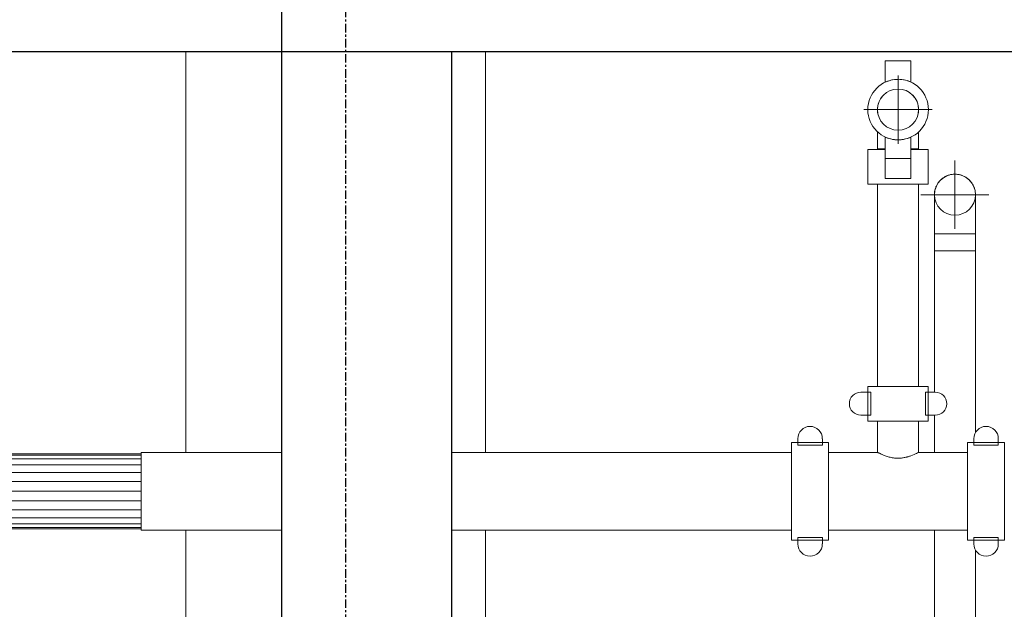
# Model space of a CAD drawing. Header units: millimetres. Extents: x 101535 to 192135, y -3968 to 17259.
# Tile 6 of 92: x 102886 to 104331, y -1168 to -303. Entities that reach past the tile are written whole.
import ezdxf

# ---------------------------------------------------------------- set-up
doc = ezdxf.new("R2010")
doc.units = ezdxf.units.MM
doc.linetypes.add('Linia siatki', pattern=[22.225, 12.7, -3.175, 3.175, -3.175])
for name, color, linetype, lineweight in [('A-COLS', 7, 'Continuous', 18), ('A-FLOR-LEVL', 7, 'Continuous', 30), ('A-GENM', 7, 'Continuous', 18), ('A-WALL', 7, 'Continuous', 25), ('P-PIPE', 7, 'Continuous', 18), ('P-PIPE-CNTR', 7, 'Continuous', 18), ('S-COLS', 7, 'Continuous', 18), ('S-GRID', 7, 'Continuous', 30)]:
    doc.layers.add(name, color=color, linetype=linetype, lineweight=lineweight)
doc.layers.add('A-FLOR', color=7, linetype='Continuous', lineweight=25, true_color=0x007f00)

# ---------------------------------------------------------------- blocks, each defined once
blk = doc.blocks.new('Bezpośredni kształt - SZ4-303150-Przekrój 29')
at = {"layer": 'A-GENM'}
for p, q in [((103130, -350), (103130, -938)), ((103130, -1052.3), (103130, -3550))]:
    blk.add_line(p, q, dxfattribs=at)
blk = doc.blocks.new('Bezpośredni kształt - SZ3-303246-Przekrój 29')
at = {"layer": 'A-GENM'}
for p, q in [((103130, -350), (103130, -938)), ((103130, -1052.3), (103130, -3550))]:
    blk.add_line(p, q, dxfattribs=at)
blk = doc.blocks.new('Bezpośredni kształt - IR 026-25_3D1_2025_09_11-303260-Przekrój 29')
at = {"layer": 'A-GENM'}
for p, q in [((102813.7, -940), (103064.6, -940)), ((102813.7, -941.9), (103064.6, -941.9)), ((102813.7, -947.4), (103064.6, -947.4)), ((102813.7, -956.1), (103064.6, -956.1)), ((102813.7, -967.5), (103064.6, -967.5)), ((102813.7, -980.8), (103064.6, -980.8)), ((102813.7, -995), (103064.6, -995)), ((102813.7, -1009.2), (103064.6, -1009.2)), ((102813.7, -1022.5), (103064.6, -1022.5)), ((102813.7, -1033.9), (103064.6, -1033.9)), ((102813.7, -1042.6), (103064.6, -1042.6)), ((102813.7, -1048.1), (103064.6, -1048.1)), ((103064.6, -1050), (102813.7, -1050))]:
    blk.add_line(p, q, dxfattribs=at)
blk = doc.blocks.new('Bezpośredni kształt - KRATA-303261-Przekrój 29')
blk.add_blockref('Bezpośredni kształt - IR 026-25_3D1_2025_09_11-303260-Przekrój 29', (0, 0))
blk = doc.blocks.new('Bezpośredni kształt - SZ1-303288-Przekrój 29')
at = {"layer": 'A-GENM'}
for p, q in [((103270.7, -350), (103270.7, -3550)), ((103520.7, -350), (103270.7, -350)), ((103520.7, -3550), (103520.7, -350))]:
    blk.add_line(p, q, dxfattribs=at)
blk = doc.blocks.new('Bezpośredni kształt - A7-303596-Przekrój 29')
at = {"layer": 'A-FLOR'}
blk.add_line((102813.7, -350), (109922.8, -350), dxfattribs=at)
blk = doc.blocks.new('Bezpośredni kształt - SL5-303115-Przekrój 29')
at = {"layer": 'A-COLS'}
for p, q in [((103570, -350), (103570, -938)), ((103570, -1052.3), (103570, -3550))]:
    blk.add_line(p, q, dxfattribs=at)
blk = doc.blocks.new('Bezpośredni kształt - Żelbet monolityczny 400 x 400-307094-Przekrój 29')
at = {"layer": 'S-COLS'}
for p, q in [((103570, -350), (103570, -938)), ((103570, -1052.3), (103570, -3550))]:
    blk.add_line(p, q, dxfattribs=at)
blk = doc.blocks.new('IR 026-25_3D1_2025_09_11_ifc-1-Przekrój 29')
at = {"layer": 'A-COLS', "lineweight": 18}
blk.add_blockref('Bezpośredni kształt - Żelbet monolityczny 400 x 400-307094-Przekrój 29', (0, 0), dxfattribs=at)
at = {"layer": 'A-FLOR', "lineweight": 18}
blk.add_blockref('Bezpośredni kształt - A7-303596-Przekrój 29', (0, 0), dxfattribs=at)
at = {"layer": 'A-GENM', "lineweight": 18}
for name in ['Bezpośredni kształt - SZ4-303150-Przekrój 29', 'Bezpośredni kształt - SZ3-303246-Przekrój 29', 'Bezpośredni kształt - SZ1-303288-Przekrój 29', 'Bezpośredni kształt - KRATA-303261-Przekrój 29']:
    blk.add_blockref(name, (0, 0), dxfattribs=at)
at = {"layer": 'S-COLS', "lineweight": 18}
blk.add_blockref('Bezpośredni kształt - SL5-303115-Przekrój 29', (0, 0), dxfattribs=at)
blk = doc.blocks.new('Elbow - Grooved - Standard-V39-Przekrój 29')
at = {"layer": 'P-PIPE', "color": 142, "true_color": 0x0080c0}
for p, q in [((104228.8, -617.4), (104228.8, -642.5)), ((104259, -617.4), (104228.8, -617.4)), ((104228.8, -617.4), (104259, -617.4)), ((104289.1, -617.4), (104259, -617.4)), ((104259, -617.4), (104289.1, -617.4)), ((104289.1, -642.5), (104289.1, -617.4)), ((104228.8, -642.5), (104259, -642.5)), ((104259, -642.5), (104289.1, -642.5))]:
    blk.add_line(p, q, dxfattribs=at)
at = {"layer": 'P-PIPE', "color": 142, "true_color": 0x0080c0, "flags": 128}
for points in [[(104228.8, -560), (104228.8, -558.8), (104228.9, -557.6), (104229, -556.4), (104229.2, -555.2), (104229.4, -554), (104229.7, -552.8), (104230, -551.7), (104230.4, -550.5), (104230.8, -549.4), (104231.2, -548.3), (104231.7, -547.2), (104232.2, -546.1), (104232.8, -545), (104233.4, -544), (104234.1, -543), (104234.8, -542), (104235.5, -541), (104236.3, -540.1), (104237.1, -539.2), (104238, -538.4), (104238.9, -537.5), (104239.8, -536.8), (104240.7, -536), (104241.7, -535.3), (104242.7, -534.6), (104243.7, -534), (104244.8, -533.4), (104245.8, -532.9), (104246.9, -532.3), (104248.1, -531.9), (104249.2, -531.5), (104250.3, -531.1), (104251.5, -530.8), (104252.7, -530.5), (104253.9, -530.3), (104255.1, -530.1), (104256.3, -530), (104257.5, -529.9), (104258.7, -529.8)], [(104259, -529.8), (104260.2, -529.9), (104261.4, -529.9), (104262.6, -530.1), (104263.8, -530.2), (104265, -530.4), (104266.2, -530.7), (104267.3, -531), (104268.5, -531.4), (104269.6, -531.8), (104270.7, -532.2), (104271.8, -532.7), (104272.9, -533.2), (104274, -533.8), (104275, -534.4), (104276, -535.1), (104277, -535.8), (104278, -536.5), (104278.9, -537.3), (104279.8, -538.1), (104280.6, -539), (104281.4, -539.9), (104282.2, -540.8), (104283, -541.7), (104283.7, -542.7), (104284.4, -543.7), (104285, -544.7), (104285.6, -545.8), (104286.1, -546.9), (104286.6, -548), (104287.1, -549.1), (104287.5, -550.2), (104287.9, -551.4), (104288.2, -552.5), (104288.5, -553.7), (104288.7, -554.9), (104288.9, -556.1), (104289, -557.3), (104289.1, -558.5), (104289.1, -559.7)], [(104228.8, -617.4), (104228.8, -615.1), (104228.8, -612.8), (104228.8, -610.5), (104228.8, -608.3), (104228.8, -606), (104228.8, -603.8), (104228.8, -601.5), (104228.8, -599.3), (104228.8, -597.2), (104228.8, -595), (104228.8, -593), (104228.8, -590.9), (104228.8, -588.9), (104228.8, -586.9), (104228.8, -585), (104228.8, -583.1), (104228.8, -581.3), (104228.8, -579.6), (104228.8, -577.9), (104228.8, -576.2), (104228.8, -574.7), (104228.8, -573.2), (104228.8, -571.7), (104228.8, -570.4), (104228.8, -569.1), (104228.8, -567.9), (104228.8, -566.8), (104228.8, -565.7), (104228.8, -564.8), (104228.8, -563.9), (104228.8, -563.1), (104228.8, -562.4), (104228.8, -561.8), (104228.8, -561.3), (104228.8, -560.8), (104228.8, -560.5), (104228.8, -560.2)], [(104289.1, -560.2), (104289.1, -560.4), (104289.1, -560.7), (104289.1, -561.1), (104289.1, -561.6), (104289.1, -562.2), (104289.1, -562.9), (104289.1, -563.7), (104289.1, -564.5), (104289.1, -565.5), (104289.1, -566.5), (104289.1, -567.6), (104289.1, -568.8), (104289.1, -570), (104289.1, -571.4), (104289.1, -572.8), (104289.1, -574.2), (104289.1, -575.8), (104289.1, -577.4), (104289.1, -579.1), (104289.1, -580.8), (104289.1, -582.6), (104289.1, -584.5), (104289.1, -586.4), (104289.1, -588.3), (104289.1, -590.3), (104289.1, -592.4), (104289.1, -594.5), (104289.1, -596.6), (104289.1, -598.8), (104289.1, -600.9), (104289.1, -603.2), (104289.1, -605.4), (104289.1, -607.6), (104289.1, -609.9), (104289.1, -612.2), (104289.1, -614.5), (104289.1, -616.8), (104289.1, -617.4)]]:
    blk.add_lwpolyline(points, dxfattribs=at)
blk = doc.blocks.new('Victaulic-EU-IPS-Tee-Reducing Tee-No 201 - Standard-2306285-Przekrój 29')
at = {"layer": 'P-PIPE', "color": 1, "true_color": 0xff0000}
for p, q in [((104145.3, -892), (104145.3, -938)), ((104205.7, -938), (104205.7, -892)), ((104145.3, -938), (104073.4, -938)), ((104277.6, -938), (104205.7, -938)), ((104073.4, -1052.3), (104277.6, -1052.3))]:
    blk.add_line(p, q, dxfattribs=at)
for points, knots in [([(104175.5, -946.6), (104173.1, -946.6), (104169.7, -946.3), (104165.4, -945.6), (104161.2, -944.6), (104156.5, -943.1), (104152.2, -941.3), (104149, -939.8), (104147.3, -939), (104146.3, -938.5), (104145.6, -938.1), (104145.3, -938), (104145.3, -938)], [0, 0, 0, 0, 0.142857, 0.214286, 0.285714, 0.428571, 0.571429, 0.678571, 0.785714, 0.839286, 0.892857, 1, 1, 1, 1]), ([(104205.7, -938), (104205.6, -938), (104205.1, -938.2), (104202, -939.8), (104196.7, -942.3), (104191.3, -944.1), (104189.1, -944.7), (104187.6, -945.1), (104185.6, -945.5), (104183.1, -946), (104179.8, -946.4), (104177.3, -946.6), (104175.5, -946.6)], [0, 0, 0, 0, 0.142857, 0.285714, 0.571429, 0.678571, 0.705357, 0.732143, 0.785714, 0.839286, 0.892857, 1, 1, 1, 1])]:
    blk.add_open_spline(points, degree=3, knots=knots, dxfattribs=at)
blk = doc.blocks.new('Victaulic-EU-FP-FireLock EZ Rigid Coupling Style 009N1 - Standard-V47-Przekrój 29')
at = {"layer": 'P-PIPE', "color": 1, "true_color": 0xff0000}
for p, q in [((104331.7, -923.6), (104277.6, -923.6)), ((104277.6, -923.6), (104277.6, -1066.6)), ((104286.6, -917.9), (104286.6, -927.4)), ((104322.7, -927.4), (104322.7, -917.9)), ((104331.7, -1066.6), (104331.7, -923.6)), ((104286.6, -927.4), (104322.7, -927.4)), ((104277.6, -1066.6), (104331.7, -1066.6)), ((104322.7, -1062.9), (104286.6, -1062.9)), ((104286.6, -1062.9), (104286.6, -1072.3)), ((104322.7, -1072.3), (104322.7, -1062.9))]:
    blk.add_line(p, q, dxfattribs=at)
for centre, start, end in [((104304.7, -917.9), 0, 180), ((104304.7, -1072.3), 180, 0)]:
    blk.add_arc(centre, 18, start, end, dxfattribs=at)
blk = doc.blocks.new('Victaulic-EU-FP-FireLock EZ Rigid Coupling Style 009N1 - Standard-V48-Przekrój 29')
at = {"layer": 'P-PIPE', "color": 1, "true_color": 0xff0000}
for p, q in [((104135.3, -849.7), (104120.9, -849.7)), ((104131, -841.2), (104131, -892)), ((104219.9, -841.2), (104131, -841.2)), ((104135.3, -883.5), (104135.3, -849.7)), ((104230.1, -849.7), (104215.7, -849.7)), ((104215.7, -849.7), (104215.7, -883.5)), ((104219.9, -892), (104219.9, -841.2)), ((104120.9, -883.5), (104135.3, -883.5)), ((104131, -892), (104219.9, -892)), ((104215.7, -883.5), (104230.1, -883.5))]:
    blk.add_line(p, q, dxfattribs=at)
for centre, start, end in [((104120.9, -866.6), 90, 270), ((104230.1, -866.6), 270, 90)]:
    blk.add_arc(centre, 16.9, start, end, dxfattribs=at)
blk = doc.blocks.new('Elbow - Grooved - Standard-V49-Przekrój 29')
at = {"layer": 'P-PIPE', "color": 1, "true_color": 0xff0000}
for p, q in [((104145.3, -492.5), (104145.3, -493.8)), ((104156.3, -492.5), (104145.3, -492.5)), ((104145.3, -492.5), (104156.3, -492.5)), ((104205.7, -492.5), (104194.7, -492.5)), ((104194.7, -492.5), (104205.7, -492.5)), ((104205.7, -493.8), (104205.7, -492.5))]:
    blk.add_line(p, q, dxfattribs=at)
at = {"layer": 'P-PIPE', "color": 1, "true_color": 0xff0000, "flags": 128}
for points in [[(104145.4, -433.9), (104145.4, -432.7), (104145.5, -431.5), (104145.7, -430.3), (104145.9, -429.1), (104146.2, -427.9), (104146.5, -426.8), (104146.9, -425.6), (104147.3, -424.5), (104147.7, -423.4), (104148.2, -422.3), (104148.7, -421.2), (104149.3, -420.1), (104149.9, -419.1), (104150.6, -418.1), (104151.3, -417.1), (104152, -416.1), (104152.8, -415.2), (104153.6, -414.3), (104154.5, -413.5), (104155.4, -412.6)], [(104195.4, -412.4), (104196.3, -413.2), (104197.1, -414.1), (104198, -415), (104198.7, -415.9), (104199.5, -416.8), (104200.2, -417.8), (104200.9, -418.8), (104201.5, -419.8), (104202.1, -420.9), (104202.6, -422), (104203.1, -423.1), (104203.6, -424.2), (104204, -425.3), (104204.4, -426.5), (104204.7, -427.6), (104205, -428.8), (104205.2, -430), (104205.4, -431.2), (104205.5, -432.4), (104205.6, -433.6), (104205.7, -434.8)], [(104145.3, -439.9), (104145.3, -439), (104145.3, -438.2), (104145.3, -437.5), (104145.3, -436.9), (104145.3, -436.4), (104145.3, -435.9), (104145.3, -435.6), (104145.3, -435.3)], [(104205.7, -435.3), (104205.7, -435.5), (104205.7, -435.8), (104205.7, -436.3), (104205.7, -436.8), (104205.7, -437.3), (104205.7, -438), (104205.7, -438.8), (104205.7, -439.6)], [(104145.3, -492.5), (104145.3, -490.2), (104145.3, -487.9), (104145.3, -485.6), (104145.3, -483.4), (104145.3, -481.1), (104145.3, -478.9), (104145.3, -476.6), (104145.3, -474.5), (104145.3, -472.3), (104145.3, -470.2), (104145.3, -468.1)], [(104205.7, -467.5), (104205.7, -469.6), (104205.7, -471.7), (104205.7, -473.9), (104205.7, -476.1), (104205.7, -478.3), (104205.7, -480.5), (104205.7, -482.8), (104205.7, -485), (104205.7, -487.3), (104205.7, -489.6), (104205.7, -491.9), (104205.7, -492.5)]]:
    blk.add_lwpolyline(points, dxfattribs=at)
blk = doc.blocks.new('Victaulic-EU-FP-FireLock EZ Rigid Coupling Style 009N1 - Standard-V50-Przekrój 29')
at = {"layer": 'P-PIPE', "color": 1, "true_color": 0xff0000}
for p, q in [((104131, -493.8), (104131, -544.6)), ((104156.3, -493.8), (104131, -493.8)), ((104219.9, -493.8), (104194.7, -493.8)), ((104219.9, -544.6), (104219.9, -493.8)), ((104156.4, -506.5), (104156.4, -536.1)), ((104194.5, -536.1), (104194.5, -506.5)), ((104131, -544.6), (104175.5, -544.6)), ((104156.4, -536.1), (104194.5, -536.1)), ((104175.5, -544.6), (104219.9, -544.6))]:
    blk.add_line(p, q, dxfattribs=at)
blk = doc.blocks.new('Victaulic-EU-FP-FireLock EZ Rigid Coupling Style 009N1 - Standard-V51-Przekrój 29')
at = {"layer": 'P-PIPE', "color": 1, "true_color": 0xff0000}
for p, q in [((104194.5, -363.6), (104156.4, -363.6)), ((104156.4, -363.6), (104156.4, -380.5)), ((104194.5, -380.5), (104194.5, -363.6)), ((104156.4, -394.9), (104156.4, -380.5)), ((104194.5, -380.5), (104194.5, -394.9)), ((104156.4, -489.7), (104156.4, -475.3)), ((104194.5, -475.3), (104194.5, -489.7)), ((104156.4, -489.7), (104156.4, -506.6)), ((104194.5, -506.6), (104194.5, -489.7)), ((104156.4, -506.6), (104194.5, -506.6))]:
    blk.add_line(p, q, dxfattribs=at)
for radius, start, end in [(44.4, 90, 270), (44.4, 108.4519, 115.3769), (44.5, 90, 103.9686), (44.5, 270, 90), (44.5, 76.0314, 90), (44.4, 64.6231, 71.5481), (44.5, 244.6231, 251.5481), (44.5, 288.4519, 295.3769), (44.4, 256.0314, 270), (44.4, 270, 283.9686)]:
    blk.add_arc((104175.5, -435.1), radius, start, end, dxfattribs=at)

msp = doc.modelspace()

# ---------------------------------------------------------------- block references
at = {"lineweight": 5}
msp.add_blockref('IR 026-25_3D1_2025_09_11_ifc-1-Przekrój 29', (0, 0), dxfattribs=at)

# ---------------------------------------------------------------- next in the draw order: linework, layer by layer
at = {"layer": 'A-FLOR'}
for p, q in [((103270.5, 0), (103270.5, -350)), ((103270.5, -350), (109640.5, -350))]:
    msp.add_line(p, q, dxfattribs=at)
at = {"layer": 'A-FLOR-LEVL'}
msp.add_line((102867.4, -350), (111766.3, -350), dxfattribs=at)
at = {"layer": 'A-WALL'}
for p, q in [((103270.5, -350), (103270.5, -3550)), ((103520.5, -3550), (103520.5, -350))]:
    msp.add_line(p, q, dxfattribs=at)
at = {"layer": 'P-PIPE', "color": 1, "true_color": 0xff0000}
for p, q in [((104145.3, -544.6), (104145.3, -841.2)), ((104205.6, -841.2), (104205.6, -544.6)), ((103270.5, -938), (103064.6, -938)), ((103064.6, -938), (103064.6, -1052.3)), ((104019.3, -938), (103520.7, -938)), ((103064.6, -1052.3), (103270.5, -1052.3)), ((103520.7, -1052.3), (104019.3, -1052.3))]:
    msp.add_line(p, q, dxfattribs=at)
at = {"layer": 'P-PIPE', "color": 142, "true_color": 0x0080c0}
for p, q in [((104228.8, -642.5), (104228.8, -849.7)), ((104232.9, -642.5), (104229.9, -642.5)), ((104237.7, -642.5), (104232.9, -642.5)), ((104243.9, -642.5), (104237.7, -642.5)), ((104251.2, -642.5), (104243.9, -642.5)), ((104266.8, -642.5), (104251.2, -642.5)), ((104274.1, -642.5), (104266.8, -642.5)), ((104280.3, -642.5), (104274.1, -642.5)), ((104285.1, -642.5), (104280.3, -642.5)), ((104288.1, -642.5), (104285.1, -642.5)), ((104289.1, -908.8), (104289.1, -642.5)), ((104228.8, -883.5), (104228.8, -938)), ((104228.8, -1052.3), (104228.8, -1216.4)), ((104289.1, -1216.4), (104289.1, -1081.5))]:
    msp.add_line(p, q, dxfattribs=at)
at = {"layer": 'P-PIPE', "color": 1, "true_color": 0xff0000}
for start, end in [(0, 180), (180, 360)]:
    msp.add_arc((104175.5, -435.1), 30.2, start, end, dxfattribs=at)
at = {"layer": 'P-PIPE', "color": 142, "true_color": 0x0080c0}
for start, end in [(0, 180), (180, 360)]:
    msp.add_arc((104259, -560), 30.1, start, end, dxfattribs=at)
at = {"layer": 'P-PIPE-CNTR', "color": 1, "true_color": 0xff0000}
for p, q in [((104175.5, -485.1), (104175.5, -385.1)), ((104125.5, -435.1), (104225.5, -435.1))]:
    msp.add_line(p, q, dxfattribs=at)
at = {"layer": 'P-PIPE-CNTR', "color": 142, "true_color": 0x0080c0}
for p, q in [((104259, -610), (104259, -510)), ((104209, -560), (104309, -560))]:
    msp.add_line(p, q, dxfattribs=at)
at = {"layer": 'S-GRID', "linetype": 'Linia siatki'}
msp.add_line((103365, -3900), (103365, 14671.9), dxfattribs=at)

# ---------------------------------------------------------------- next in the draw order: block references
at = {"layer": 'P-PIPE', "color": 1, "true_color": 0xff0000}
for name in ['Victaulic-EU-FP-FireLock EZ Rigid Coupling Style 009N1 - Standard-V51-Przekrój 29', 'Elbow - Grooved - Standard-V49-Przekrój 29', 'Victaulic-EU-FP-FireLock EZ Rigid Coupling Style 009N1 - Standard-V50-Przekrój 29', 'Victaulic-EU-FP-FireLock EZ Rigid Coupling Style 009N1 - Standard-V48-Przekrój 29', 'Victaulic-EU-IPS-Tee-Reducing Tee-No 201 - Standard-2306285-Przekrój 29', 'Victaulic-EU-FP-FireLock EZ Rigid Coupling Style 009N1 - Standard-V47-Przekrój 29']:
    msp.add_blockref(name, (0, 0), dxfattribs=at)
at = {"layer": 'P-PIPE', "color": 142, "true_color": 0x0080c0}
msp.add_blockref('Elbow - Grooved - Standard-V39-Przekrój 29', (0, 0), dxfattribs=at)
at = {"layer": 'P-PIPE', "color": 1, "true_color": 0xff0000, "rotation": 180}
msp.add_blockref('Victaulic-EU-FP-FireLock EZ Rigid Coupling Style 009N1 - Standard-V47-Przekrój 29', (208351, -1990.2), dxfattribs=at)

doc.saveas('drawing.dxf')
